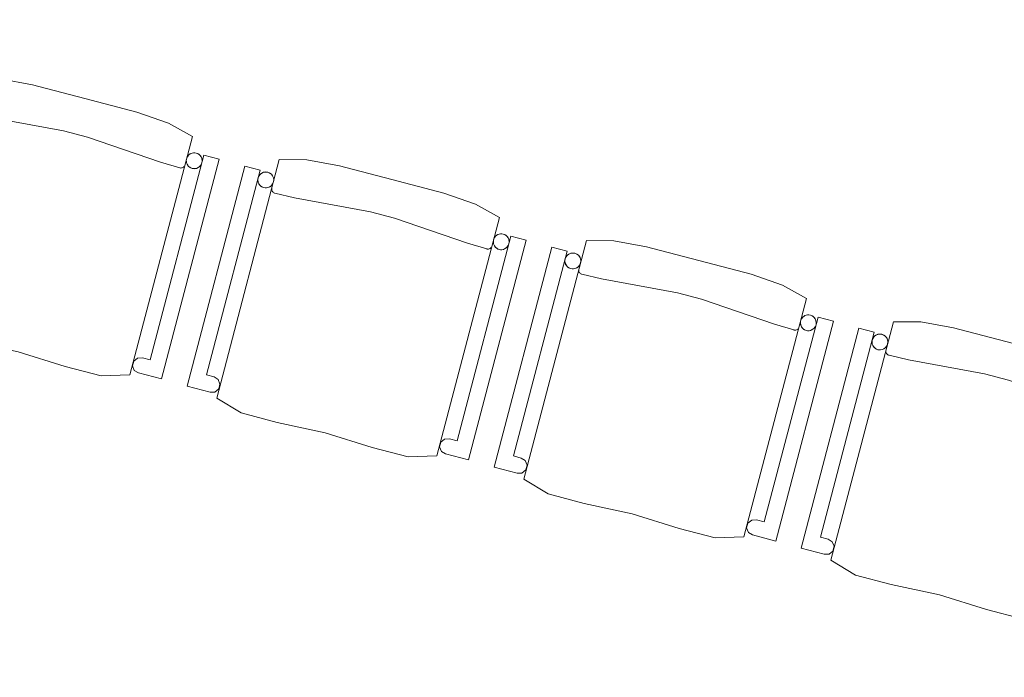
# Model space of a CAD drawing. Header units: millimetres. Extents: x -176817 to 18864955, y -12996033 to 201123.
# Tile 196 of 256: x 166060 to 167920, y -5367 to -4125. Entities that reach past the tile are written whole.
import ezdxf

# ---------------------------------------------------------------- set-up
doc = ezdxf.new("R2010")
doc.units = ezdxf.units.MM
doc.header["$MEASUREMENT"] = 0
doc.layers.add('213-A Wymiarowanie wewnętrzne', color=7, linetype='Continuous')
doc.layers.add('320-W Umeblowanie', color=7, linetype='Continuous')
doc.styles.add('STYL_AUTOMATYCZNY_4', font='arial.ttf')
doc.dimstyles.new('STYL_AUTOMATYCZNY__3', dxfattribs={"dimtxt": 64.999998, "dimasz": 47.5, "dimexe": 0.18, "dimexo": 0.0625, "dimgap": 0, "dimtad": 1, "dimdec": 1, "dimlfac": 0.1, "dimzin": 0, "dimdsep": 46, "dimtxsty": 'STYL_AUTOMATYCZNY_4', "dimblk": 'ARROWHEAD_11', "dimblk1": 'ARROWHEAD_11', "dimblk2": 'ARROWHEAD_11', "dimcen": 0.09, "dimclrd": 30, "dimclre": 30, "dimclrt": 30, "dimazin": 0, "dimtfac": 1, "dimtdec": 4, "dimtmove": 0, "dimatfit": 3, "dimfxl": 0, "dimtolj": 1, "dimtzin": 0, "dimarcsym": 0})

# ---------------------------------------------------------------- blocks, each defined once
blk = doc.blocks.new('Krzesło 06 27[315]_2', base_point=(165789.7, -4687.6))
at = {"layer": '320-W Umeblowanie', "color": 254, "linetype": 'Continuous', "lineweight": 0, "true_color": 0xcccccc}
for p, q in [((165970.3, -4236.4), (165851.9, -4686.9)), ((166022.1, -4236.9), (165970.3, -4236.4)), ((166084, -4248), (166022.1, -4236.9)), ((165905, -4248.8), (165795.9, -4664)), ((165832.4, -4643.1), (165934, -4256.4)), ((165934, -4256.4), (165905, -4248.8)), ((166182.7, -4273.9), (166084, -4248)), ((166281.4, -4299.8), (166182.7, -4273.9)), ((165955.8, -4292.2), (165956, -4290.8)), ((165956, -4293.6), (165955.8, -4292.2)), ((165956.3, -4294.9), (165956, -4293.6)), ((165956.9, -4296.2), (165956.3, -4294.9)), ((165957.8, -4297.4), (165956.9, -4296.2)), ((165958.7, -4298.3), (165957.8, -4297.4)), ((165959.9, -4299.1), (165958.7, -4298.3)), ((165961.2, -4299.7), (165959.9, -4299.1)), ((165961.8, -4299.9), (165961.2, -4299.7)), ((165998.9, -4308.6), (165961.8, -4299.9)), ((166142.4, -4334.9), (165998.9, -4308.6)), ((166340.7, -4320.6), (166281.4, -4299.8)), ((166386.2, -4345.6), (166340.7, -4320.6)), ((166187.8, -4346.8), (166142.4, -4334.9)), ((166325.8, -4394.4), (166187.8, -4346.8)), ((166267.8, -4796.1), (166386.2, -4345.6)), ((166407.9, -4380.9), (166306.3, -4767.6)), ((166327.9, -4803.7), (166436.9, -4388.5)), ((166436.9, -4388.5), (166407.9, -4380.9)), ((166362.3, -4405.1), (166325.8, -4394.4)), ((166362.9, -4405.2), (166362.3, -4405.1)), ((166364.3, -4405.3), (166362.9, -4405.2)), ((166365.7, -4405.2), (166364.3, -4405.3)), ((166367.1, -4404.8), (166365.7, -4405.2)), ((166368.3, -4404.2), (166367.1, -4404.8)), ((166369.5, -4403.4), (166368.3, -4404.2)), ((166370.5, -4402.4), (166369.5, -4403.4)), ((165846.9, -4646.9), (165832.4, -4643.1)), ((165854.7, -4652), (165846.9, -4646.9)), ((165795.9, -4664), (165839.4, -4675.4)), ((165858.1, -4660.6), (165854.7, -4652)), ((165855.7, -4669.5), (165858.1, -4660.6)), ((165839.4, -4675.4), (165848.6, -4675.4)), ((165848.6, -4675.4), (165855.7, -4669.5)), ((165851.9, -4686.9), (165898.3, -4714.9)), ((165898.3, -4714.9), (165966, -4732.9)), ((165966, -4732.9), (166057, -4752.5)), ((166057, -4752.5), (166145.9, -4780.2)), ((166145.9, -4780.2), (166213.7, -4797.7)), ((166275.4, -4770.2), (166273.1, -4779.1)), ((166273.1, -4779.1), (166276.4, -4787.8)), ((166282.6, -4764.3), (166275.4, -4770.2)), ((166291.8, -4763.8), (166282.6, -4764.3)), ((166306.3, -4767.6), (166291.8, -4763.8)), ((166213.7, -4797.7), (166267.8, -4796.1)), ((166276.4, -4787.8), (166284.4, -4792.3)), ((166284.4, -4792.3), (166327.9, -4803.7))]:
    blk.add_line(p, q, dxfattribs=at)
at = {"layer": '320-W Umeblowanie', "color": 254, "linetype": 'Continuous', "lineweight": 0, "true_color": 0xcccccc, "flags": 128}
for points in [[(165851.9, -4686.9), (165898.3, -4714.9), (165966, -4732.9), (166057, -4752.5), (166145.9, -4780.2), (166213.7, -4797.7), (166267.8, -4796.1), (166386.2, -4345.6), (166340.7, -4320.6), (166281.4, -4299.8), (166182.7, -4273.9), (166084, -4248), (166022.1, -4236.9), (165970.3, -4236.4)], [(165795.9, -4664), (165839.4, -4675.4), (165848.6, -4675.4), (165855.7, -4669.5), (165858.1, -4660.6), (165854.7, -4652), (165846.9, -4646.9), (165832.4, -4643.1), (165934, -4256.4), (165905, -4248.8)], [(165948.5, -4260.2), (165945.9, -4259.8), (165943.3, -4259.8), (165940.7, -4260.3), (165938.3, -4261.2), (165936, -4262.5), (165934, -4264.2), (165932.3, -4266.2), (165931.1, -4268.4), (165930.2, -4270.9), (165929.7, -4273.5), (165929.7, -4276.1), (165930.2, -4278.7), (165931.1, -4281.1), (165932.4, -4283.4), (165934.1, -4285.4), (165936.1, -4287), (165938.4, -4288.3), (165940.9, -4289.2), (165943.4, -4289.7), (165946.1, -4289.6), (165948.6, -4289.2), (165951.1, -4288.3), (165953.3, -4287), (165955.3, -4285.3), (165957, -4283.3), (165958.3, -4281), (165959.2, -4278.5), (165959.6, -4276), (165959.6, -4273.3), (165959.1, -4270.8), (165958.2, -4268.3), (165956.9, -4266.1), (165955.2, -4264.1), (165953.2, -4262.4), (165950.9, -4261.1)], [(166306.3, -4767.6), (166291.8, -4763.8), (166282.6, -4764.3), (166275.4, -4770.2), (166273.1, -4779.1), (166276.4, -4787.8), (166284.4, -4792.3), (166327.9, -4803.7), (166436.9, -4388.5), (166407.9, -4380.9)], [(166393.4, -4377.1), (166390.8, -4376.6), (166388.2, -4376.6), (166385.6, -4377.1), (166383.2, -4378), (166380.9, -4379.3), (166378.9, -4381), (166377.3, -4383), (166376, -4385.3), (166375.1, -4387.7), (166374.6, -4390.3), (166374.7, -4392.9), (166375.1, -4395.5), (166376, -4398), (166377.3, -4400.2), (166379, -4402.2), (166381.1, -4403.9), (166383.3, -4405.2), (166385.8, -4406.1), (166388.4, -4406.5), (166391, -4406.5), (166393.5, -4406), (166396, -4405.1), (166398.3, -4403.8), (166400.3, -4402.1), (166401.9, -4400.1), (166403.2, -4397.8), (166404.1, -4395.4), (166404.5, -4392.8), (166404.5, -4390.2), (166404.1, -4387.6), (166403.2, -4385.2), (166401.8, -4382.9), (166400.1, -4380.9), (166398.1, -4379.2), (166395.9, -4377.9)]]:
    blk.add_lwpolyline(points, close=True, dxfattribs=at)
at = {"layer": '320-W Umeblowanie', "color": 254, "linetype": 'Continuous', "lineweight": 0, "true_color": 0xcccccc}
for centre, start_param, end_param in [((165944.7, -4274.7), 4.712389, 7.853982), ((165944.7, -4274.7), 1.570796, 4.712389), ((166389.6, -4391.6), 4.712389, 7.853982), ((166389.6, -4391.6), 1.570796, 4.712389)]:
    blk.add_ellipse(centre, major_axis=(-14.5, 3.8), ratio=0.9996, start_param=start_param, end_param=end_param, dxfattribs=at)
blk = doc.blocks.new('Krzesło 06 27[316]_2', base_point=(166369.9, -4840.7))
at = {"layer": '320-W Umeblowanie', "color": 254, "linetype": 'Continuous', "lineweight": 0, "true_color": 0xcccccc}
for p, q in [((166550.4, -4389.5), (166432.1, -4840)), ((166602.2, -4390), (166550.4, -4389.5)), ((166664.2, -4401.1), (166602.2, -4390)), ((166485.1, -4401.9), (166376.1, -4817.1)), ((166514.1, -4409.5), (166485.1, -4401.9)), ((166762.8, -4427), (166664.2, -4401.1)), ((166412.6, -4796.2), (166514.1, -4409.5)), ((166861.5, -4452.9), (166762.8, -4427)), ((166536, -4445.3), (166536.1, -4443.9)), ((166536.1, -4446.7), (166536, -4445.3)), ((166536.5, -4448), (166536.1, -4446.7)), ((166537.1, -4449.3), (166536.5, -4448)), ((166537.9, -4450.4), (166537.1, -4449.3)), ((166538.9, -4451.4), (166537.9, -4450.4)), ((166540, -4452.2), (166538.9, -4451.4)), ((166541.3, -4452.8), (166540, -4452.2)), ((166542, -4453), (166541.3, -4452.8)), ((166579, -4461.7), (166542, -4453)), ((166722.5, -4488), (166579, -4461.7)), ((166920.9, -4473.7), (166861.5, -4452.9)), ((166966.3, -4498.7), (166920.9, -4473.7)), ((166768, -4499.9), (166722.5, -4488)), ((166905.9, -4547.5), (166768, -4499.9)), ((166848, -4949.2), (166966.3, -4498.7)), ((166988, -4534), (166886.5, -4920.7)), ((167017.1, -4541.6), (166988, -4534)), ((166942.4, -4558.1), (166905.9, -4547.5)), ((166908, -4956.8), (167017.1, -4541.6)), ((166948.5, -4557.3), (166947.2, -4557.9)), ((166949.6, -4556.5), (166948.5, -4557.3)), ((166950.6, -4555.5), (166949.6, -4556.5)), ((166943.1, -4558.3), (166942.4, -4558.1)), ((166944.5, -4558.4), (166943.1, -4558.3)), ((166945.9, -4558.3), (166944.5, -4558.4)), ((166947.2, -4557.9), (166945.9, -4558.3)), ((166427.1, -4800), (166412.6, -4796.2)), ((166376.1, -4817.1), (166419.6, -4828.5)), ((166434.9, -4805), (166427.1, -4800)), ((166438.2, -4813.7), (166434.9, -4805)), ((166435.9, -4822.6), (166438.2, -4813.7)), ((166419.6, -4828.5), (166428.7, -4828.5)), ((166428.7, -4828.5), (166435.9, -4822.6)), ((166432.1, -4840), (166478.4, -4868)), ((166478.4, -4868), (166546.2, -4886)), ((166546.2, -4886), (166637.1, -4905.6)), ((166637.1, -4905.6), (166726, -4933.3)), ((166855.6, -4923.3), (166853.2, -4932.2)), ((166862.7, -4917.4), (166855.6, -4923.3)), ((166872, -4916.9), (166862.7, -4917.4)), ((166886.5, -4920.7), (166872, -4916.9)), ((166726, -4933.3), (166793.9, -4950.8)), ((166853.2, -4932.2), (166856.6, -4940.9)), ((166856.6, -4940.9), (166864.5, -4945.4)), ((166864.5, -4945.4), (166908, -4956.8)), ((166793.9, -4950.8), (166848, -4949.2))]:
    blk.add_line(p, q, dxfattribs=at)
at = {"layer": '320-W Umeblowanie', "color": 254, "linetype": 'Continuous', "lineweight": 0, "true_color": 0xcccccc, "flags": 128}
for points in [[(166432.1, -4840), (166478.4, -4868), (166546.2, -4886), (166637.1, -4905.6), (166726, -4933.3), (166793.9, -4950.8), (166848, -4949.2), (166966.3, -4498.7), (166920.9, -4473.7), (166861.5, -4452.9), (166762.8, -4427), (166664.2, -4401.1), (166602.2, -4390), (166550.4, -4389.5)], [(166376.1, -4817.1), (166419.6, -4828.5), (166428.7, -4828.5), (166435.9, -4822.6), (166438.2, -4813.7), (166434.9, -4805), (166427.1, -4800), (166412.6, -4796.2), (166514.1, -4409.5), (166485.1, -4401.9)], [(166528.6, -4413.3), (166526.1, -4412.9), (166523.4, -4412.9), (166520.9, -4413.3), (166518.4, -4414.2), (166516.2, -4415.6), (166514.2, -4417.3), (166512.5, -4419.3), (166511.2, -4421.5), (166510.3, -4424), (166509.9, -4426.6), (166509.9, -4429.2), (166510.4, -4431.8), (166511.3, -4434.2), (166512.6, -4436.5), (166514.3, -4438.5), (166516.3, -4440.1), (166518.6, -4441.4), (166521, -4442.3), (166523.6, -4442.7), (166526.2, -4442.7), (166528.8, -4442.3), (166531.2, -4441.4), (166533.5, -4440), (166535.5, -4438.4), (166537.2, -4436.3), (166538.4, -4434.1), (166539.3, -4431.6), (166539.8, -4429), (166539.8, -4426.4), (166539.3, -4423.8), (166538.4, -4421.4), (166537.1, -4419.1), (166535.4, -4417.1), (166533.4, -4415.5), (166531.1, -4414.2)], [(166886.5, -4920.7), (166872, -4916.9), (166862.7, -4917.4), (166855.6, -4923.3), (166853.2, -4932.2), (166856.6, -4940.9), (166864.5, -4945.4), (166908, -4956.8), (167017.1, -4541.6), (166988, -4534)], [(166973.5, -4530.1), (166971, -4529.7), (166968.4, -4529.7), (166965.8, -4530.2), (166963.3, -4531.1), (166961.1, -4532.4), (166959.1, -4534.1), (166957.4, -4536.1), (166956.1, -4538.4), (166955.2, -4540.8), (166954.8, -4543.4), (166954.8, -4546), (166955.3, -4548.6), (166956.2, -4551), (166957.5, -4553.3), (166959.2, -4555.3), (166961.2, -4557), (166963.5, -4558.3), (166965.9, -4559.1), (166968.5, -4559.6), (166971.1, -4559.6), (166973.7, -4559.1), (166976.1, -4558.2), (166978.4, -4556.9), (166980.4, -4555.2), (166982.1, -4553.2), (166983.4, -4550.9), (166984.2, -4548.5), (166984.7, -4545.9), (166984.7, -4543.3), (166984.2, -4540.7), (166983.3, -4538.2), (166982, -4536), (166980.3, -4534), (166978.3, -4532.3), (166976, -4531)]]:
    blk.add_lwpolyline(points, close=True, dxfattribs=at)
at = {"layer": '320-W Umeblowanie', "color": 254, "linetype": 'Continuous', "lineweight": 0, "true_color": 0xcccccc}
for centre, start_param, end_param in [((166524.8, -4427.8), 4.712389, 7.853982), ((166524.8, -4427.8), 1.570796, 4.712389), ((166969.7, -4544.6), 4.712389, 7.853982), ((166969.7, -4544.6), 1.570796, 4.712389)]:
    blk.add_ellipse(centre, major_axis=(-14.5, 3.8), ratio=0.9996, start_param=start_param, end_param=end_param, dxfattribs=at)
blk = doc.blocks.new('Krzesło 06 27[317]_2', base_point=(166950, -4993.8))
at = {"layer": '320-W Umeblowanie', "color": 254, "linetype": 'Continuous', "lineweight": 0, "true_color": 0xcccccc}
for p, q in [((167065.2, -4555), (166956.2, -4970.2)), ((167130.5, -4542.5), (167012.2, -4993.1)), ((167094.3, -4562.6), (167065.2, -4555)), ((167182.4, -4543.1), (167130.5, -4542.5)), ((167244.3, -4554.1), (167182.4, -4543.1)), ((167343, -4580.1), (167244.3, -4554.1)), ((166992.7, -4949.3), (167094.3, -4562.6)), ((167441.7, -4606), (167343, -4580.1)), ((167116.1, -4598.4), (167116.2, -4597)), ((167116.3, -4599.8), (167116.1, -4598.4)), ((167116.6, -4601.1), (167116.3, -4599.8)), ((167117.2, -4602.4), (167116.6, -4601.1)), ((167118, -4603.5), (167117.2, -4602.4)), ((167119, -4604.5), (167118, -4603.5)), ((167120.2, -4605.3), (167119, -4604.5)), ((167121.5, -4605.9), (167120.2, -4605.3)), ((167122.1, -4606.1), (167121.5, -4605.9)), ((167159.1, -4614.7), (167122.1, -4606.1)), ((167501, -4626.8), (167441.7, -4606)), ((167302.7, -4641.1), (167159.1, -4614.7)), ((167546.4, -4651.8), (167501, -4626.8)), ((167348.1, -4653), (167302.7, -4641.1)), ((167486.1, -4700.6), (167348.1, -4653)), ((167428.1, -5102.3), (167546.4, -4651.8)), ((167568.2, -4687), (167466.6, -5073.8)), ((167597.2, -4694.7), (167568.2, -4687)), ((167522.6, -4711.2), (167486.1, -4700.6)), ((167488.2, -5109.9), (167597.2, -4694.7)), ((167523.2, -4711.4), (167522.6, -4711.2)), ((167524.6, -4711.5), (167523.2, -4711.4)), ((167526, -4711.4), (167524.6, -4711.5)), ((167527.4, -4711), (167526, -4711.4)), ((167528.6, -4710.4), (167527.4, -4711)), ((167529.8, -4709.6), (167528.6, -4710.4)), ((167530.8, -4708.6), (167529.8, -4709.6)), ((167007.2, -4953.1), (166992.7, -4949.3)), ((167015, -4958.1), (167007.2, -4953.1)), ((167018.4, -4966.8), (167015, -4958.1)), ((167016, -4975.7), (167018.4, -4966.8)), ((166956.2, -4970.2), (166999.7, -4981.6)), ((166999.7, -4981.6), (167008.8, -4981.6)), ((167008.8, -4981.6), (167016, -4975.7)), ((167012.2, -4993.1), (167058.6, -5021)), ((167058.6, -5021), (167126.3, -5039.1)), ((167126.3, -5039.1), (167217.3, -5058.7)), ((167217.3, -5058.7), (167306.1, -5086.3)), ((167435.7, -5076.3), (167433.3, -5085.3)), ((167442.9, -5070.5), (167435.7, -5076.3)), ((167452.1, -5070), (167442.9, -5070.5)), ((167466.6, -5073.8), (167452.1, -5070)), ((167306.1, -5086.3), (167374, -5103.9)), ((167433.3, -5085.3), (167436.7, -5093.9)), ((167436.7, -5093.9), (167444.6, -5098.4)), ((167374, -5103.9), (167428.1, -5102.3)), ((167444.6, -5098.4), (167488.2, -5109.9))]:
    blk.add_line(p, q, dxfattribs=at)
at = {"layer": '320-W Umeblowanie', "color": 254, "linetype": 'Continuous', "lineweight": 0, "true_color": 0xcccccc, "flags": 128}
for points in [[(166956.2, -4970.2), (166999.7, -4981.6), (167008.8, -4981.6), (167016, -4975.7), (167018.4, -4966.8), (167015, -4958.1), (167007.2, -4953.1), (166992.7, -4949.3), (167094.3, -4562.6), (167065.2, -4555)], [(167012.2, -4993.1), (167058.6, -5021), (167126.3, -5039.1), (167217.3, -5058.7), (167306.1, -5086.3), (167374, -5103.9), (167428.1, -5102.3), (167546.4, -4651.8), (167501, -4626.8), (167441.7, -4606), (167343, -4580.1), (167244.3, -4554.1), (167182.4, -4543.1), (167130.5, -4542.5)], [(167108.8, -4566.4), (167106.2, -4565.9), (167103.6, -4566), (167101, -4566.4), (167098.6, -4567.3), (167096.3, -4568.6), (167094.3, -4570.3), (167092.6, -4572.3), (167091.3, -4574.6), (167090.5, -4577.1), (167090, -4579.7), (167090, -4582.3), (167090.5, -4584.8), (167091.4, -4587.3), (167092.7, -4589.5), (167094.4, -4591.5), (167096.4, -4593.2), (167098.7, -4594.5), (167101.2, -4595.4), (167103.7, -4595.8), (167106.3, -4595.8), (167108.9, -4595.4), (167111.4, -4594.4), (167113.6, -4593.1), (167115.6, -4591.4), (167117.3, -4589.4), (167118.6, -4587.2), (167119.5, -4584.7), (167119.9, -4582.1), (167119.9, -4579.5), (167119.4, -4576.9), (167118.5, -4574.5), (167117.2, -4572.2), (167115.5, -4570.2), (167113.5, -4568.6), (167111.2, -4567.3)], [(167466.6, -5073.8), (167452.1, -5070), (167442.9, -5070.5), (167435.7, -5076.3), (167433.3, -5085.3), (167436.7, -5093.9), (167444.6, -5098.4), (167488.2, -5109.9), (167597.2, -4694.7), (167568.2, -4687)], [(167553.7, -4683.2), (167551.1, -4682.8), (167548.5, -4682.8), (167545.9, -4683.3), (167543.5, -4684.2), (167541.2, -4685.5), (167539.2, -4687.2), (167537.5, -4689.2), (167536.2, -4691.5), (167535.4, -4693.9), (167534.9, -4696.5), (167534.9, -4699.1), (167535.4, -4701.7), (167536.3, -4704.1), (167537.6, -4706.4), (167539.3, -4708.4), (167541.3, -4710.1), (167543.6, -4711.3), (167546.1, -4712.2), (167548.6, -4712.7), (167551.3, -4712.7), (167553.8, -4712.2), (167556.3, -4711.3), (167558.5, -4710), (167560.5, -4708.3), (167562.2, -4706.3), (167563.5, -4704), (167564.4, -4701.5), (167564.8, -4699), (167564.8, -4696.3), (167564.3, -4693.8), (167563.4, -4691.3), (167562.1, -4689.1), (167560.4, -4687.1), (167558.4, -4685.4), (167556.1, -4684.1)]]:
    blk.add_lwpolyline(points, close=True, dxfattribs=at)
at = {"layer": '320-W Umeblowanie', "color": 254, "linetype": 'Continuous', "lineweight": 0, "true_color": 0xcccccc}
for centre, start_param, end_param in [((167105, -4580.9), 4.712389, 7.853982), ((167105, -4580.9), 1.570796, 4.712389), ((167549.9, -4697.7), 4.712389, 7.853982), ((167549.9, -4697.7), 1.570796, 4.712389)]:
    blk.add_ellipse(centre, major_axis=(-14.5, 3.8), ratio=0.9996, start_param=start_param, end_param=end_param, dxfattribs=at)
blk = doc.blocks.new('Krzesło 06 27[318]_2', base_point=(167530.1, -5146.9))
at = {"layer": '320-W Umeblowanie', "color": 254, "linetype": 'Continuous', "lineweight": 0, "true_color": 0xcccccc}
for p, q in [((167710.7, -4695.6), (167592.4, -5146.1)), ((167762.5, -4696.2), (167710.7, -4695.6)), ((167824.4, -4707.2), (167762.5, -4696.2)), ((167645.4, -4708), (167536.3, -5123.3)), ((167572.9, -5102.4), (167674.4, -4715.7)), ((167674.4, -4715.7), (167645.4, -4708)), ((167923.1, -4733.1), (167824.4, -4707.2)), ((168021.8, -4759.1), (167923.1, -4733.1)), ((167696.3, -4751.5), (167696.4, -4750.1)), ((167696.4, -4752.8), (167696.3, -4751.5)), ((167696.8, -4754.2), (167696.4, -4752.8)), ((167697.4, -4755.5), (167696.8, -4754.2)), ((167698.2, -4756.6), (167697.4, -4755.5)), ((167699.2, -4757.6), (167698.2, -4756.6)), ((167700.3, -4758.4), (167699.2, -4757.6)), ((167701.6, -4759), (167700.3, -4758.4)), ((167702.3, -4759.1), (167701.6, -4759)), ((167739.3, -4767.8), (167702.3, -4759.1)), ((168081.1, -4779.9), (168021.8, -4759.1)), ((167882.8, -4794.2), (167739.3, -4767.8)), ((168126.6, -4804.8), (168081.1, -4779.9)), ((167928.3, -4806.1), (167882.8, -4794.2)), ((168066.2, -4853.7), (167928.3, -4806.1)), ((168008.3, -5255.4), (168126.6, -4804.8)), ((168148.3, -4840.1), (168046.8, -5226.8)), ((168102.7, -4864.3), (168066.2, -4853.7)), ((168068.3, -5263), (168177.3, -4847.7)), ((168177.3, -4847.7), (168148.3, -4840.1)), ((168103.4, -4864.5), (168102.7, -4864.3)), ((168104.8, -4864.6), (168103.4, -4864.5)), ((168106.2, -4864.5), (168104.8, -4864.6)), ((168107.5, -4864.1), (168106.2, -4864.5)), ((168108.8, -4863.5), (168107.5, -4864.1)), ((168109.9, -4862.7), (168108.8, -4863.5)), ((168110.9, -4861.7), (168109.9, -4862.7)), ((167587.4, -5106.2), (167572.9, -5102.4)), ((167595.2, -5111.2), (167587.4, -5106.2)), ((167598.5, -5119.8), (167595.2, -5111.2)), ((167536.3, -5123.3), (167579.9, -5134.7)), ((167589, -5134.7), (167596.2, -5128.8)), ((167596.2, -5128.8), (167598.5, -5119.8)), ((167579.9, -5134.7), (167589, -5134.7)), ((167592.4, -5146.1), (167638.7, -5174.1)), ((167638.7, -5174.1), (167706.4, -5192.2)), ((167706.4, -5192.2), (167797.4, -5211.8)), ((167797.4, -5211.8), (167886.3, -5239.4)), ((168023, -5223.6), (168015.8, -5229.4)), ((168032.3, -5223), (168023, -5223.6)), ((168046.8, -5226.8), (168032.3, -5223)), ((167886.3, -5239.4), (167954.2, -5257)), ((168015.8, -5229.4), (168013.5, -5238.4)), ((168013.5, -5238.4), (168016.8, -5247)), ((167954.2, -5257), (168008.3, -5255.4)), ((168016.8, -5247), (168024.8, -5251.5)), ((168024.8, -5251.5), (168068.3, -5263))]:
    blk.add_line(p, q, dxfattribs=at)
at = {"layer": '320-W Umeblowanie', "color": 254, "linetype": 'Continuous', "lineweight": 0, "true_color": 0xcccccc, "flags": 128}
for points in [[(167592.4, -5146.1), (167638.7, -5174.1), (167706.4, -5192.2), (167797.4, -5211.8), (167886.3, -5239.4), (167954.2, -5257), (168008.3, -5255.4), (168126.6, -4804.8), (168081.1, -4779.9), (168021.8, -4759.1), (167923.1, -4733.1), (167824.4, -4707.2), (167762.5, -4696.2), (167710.7, -4695.6)], [(167536.3, -5123.3), (167579.9, -5134.7), (167589, -5134.7), (167596.2, -5128.8), (167598.5, -5119.8), (167595.2, -5111.2), (167587.4, -5106.2), (167572.9, -5102.4), (167674.4, -4715.7), (167645.4, -4708)], [(167688.9, -4719.5), (167686.3, -4719), (167683.7, -4719), (167681.1, -4719.5), (167678.7, -4720.4), (167676.4, -4721.7), (167674.4, -4723.4), (167672.8, -4725.4), (167671.5, -4727.7), (167670.6, -4730.2), (167670.2, -4732.7), (167670.2, -4735.4), (167670.6, -4737.9), (167671.5, -4740.4), (167672.9, -4742.6), (167674.6, -4744.6), (167676.6, -4746.3), (167678.8, -4747.6), (167681.3, -4748.5), (167683.9, -4748.9), (167686.5, -4748.9), (167689.1, -4748.4), (167691.5, -4747.5), (167693.8, -4746.2), (167695.8, -4744.5), (167697.4, -4742.5), (167698.7, -4740.2), (167699.6, -4737.8), (167700.1, -4735.2), (167700, -4732.6), (167699.6, -4730), (167698.7, -4727.6), (167697.3, -4725.3), (167695.7, -4723.3), (167693.6, -4721.6), (167691.4, -4720.4)], [(168133.8, -4836.3), (168131.2, -4835.9), (168128.6, -4835.9), (168126.1, -4836.3), (168123.6, -4837.3), (168121.4, -4838.6), (168119.4, -4840.3), (168117.7, -4842.3), (168116.4, -4844.5), (168115.5, -4847), (168115.1, -4849.6), (168115.1, -4852.2), (168115.5, -4854.8), (168116.5, -4857.2), (168117.8, -4859.5), (168119.5, -4861.5), (168121.5, -4863.1), (168123.7, -4864.4), (168126.2, -4865.3), (168128.8, -4865.8), (168131.4, -4865.7), (168134, -4865.3), (168136.4, -4864.4), (168138.7, -4863.1), (168140.7, -4861.4), (168142.3, -4859.4), (168143.6, -4857.1), (168144.5, -4854.6), (168145, -4852), (168145, -4849.4), (168144.5, -4846.9), (168143.6, -4844.4), (168142.3, -4842.2), (168140.6, -4840.2), (168138.6, -4838.5), (168136.3, -4837.2)], [(168046.8, -5226.8), (168032.3, -5223), (168023, -5223.6), (168015.8, -5229.4), (168013.5, -5238.4), (168016.8, -5247), (168024.8, -5251.5), (168068.3, -5263), (168177.3, -4847.7), (168148.3, -4840.1)]]:
    blk.add_lwpolyline(points, close=True, dxfattribs=at)
at = {"layer": '320-W Umeblowanie', "color": 254, "linetype": 'Continuous', "lineweight": 0, "true_color": 0xcccccc}
for centre, start_param, end_param in [((167685.1, -4734), 4.712389, 7.853982), ((167685.1, -4734), 1.570796, 4.712389), ((168130, -4850.8), 4.712389, 7.853982), ((168130, -4850.8), 1.570796, 4.712389)]:
    blk.add_ellipse(centre, major_axis=(-14.5, 3.8), ratio=0.9996, start_param=start_param, end_param=end_param, dxfattribs=at)
blk = doc.blocks.new('*D3284')
at = {"layer": '213-A Wymiarowanie wewnętrzne', "linetype": 'Continuous', "lineweight": 200}
for points in [[(166507.4, 2294.3), (166508.3, 2289.5), (166511, 2285.4), (166515.1, 2282.7), (166519.9, 2281.8), (166524.6, 2282.7), (166528.7, 2285.4), (166531.4, 2289.5), (166532.4, 2294.3), (166531.4, 2299.1), (166528.7, 2303.1), (166524.6, 2305.8), (166519.9, 2306.8), (166515.1, 2305.8), (166511, 2303.1), (166508.3, 2299.1)], [(163631.2, -8605.5), (163632.1, -8610.3), (163634.8, -8614.4), (163638.9, -8617.1), (163643.7, -8618), (163648.5, -8617.1), (163652.5, -8614.4), (163655.2, -8610.3), (163656.2, -8605.5), (163655.2, -8600.7), (163652.5, -8596.7), (163648.5, -8594), (163643.7, -8593), (163638.9, -8594), (163634.8, -8596.7), (163632.1, -8600.7)]]:
    blk.add_hatch(color=30, dxfattribs=at).paths.add_polyline_path(points)
at = {"layer": '213-A Wymiarowanie wewnętrzne', "color": 30, "linetype": 'Continuous', "lineweight": 0}
for p, q in [((166474.5, 2306.2), (166507.8, 2297.5)), ((166531.9, 2291.1), (166565.2, 2282.3)), ((166516.7, 2282.2), (163646.9, -8593.4)), ((163598.4, -8593.6), (163631.6, -8602.3)), ((163655.8, -8608.7), (163689, -8617.5)), ((163640.5, -8617.6), (163637.3, -8629.7))]:
    blk.add_line(p, q, dxfattribs=at)
for centre in [(166519.9, 2294.3), (163643.7, -8605.5)]:
    blk.add_circle(centre, 12.5, dxfattribs=at)
at = {"layer": '213-A Wymiarowanie wewnętrzne', "color": 30, "lineweight": 200, "insert": (165031.3, -3296.1), "char_height": 65, "attachment_point": 7, "rotation": 75.218, "style": 'STYL_AUTOMATYCZNY_4'}
blk.add_mtext('\\A1;{\\pql;\\fArial|b0|i0|c238|p0;\\W1.000000;1\xa0127,3}', dxfattribs=at)
blk = doc.blocks.new('ARROWHEAD_11')
at = {"color": 0, "linetype": 'Continuous', "lineweight": 0}
blk.add_line((0, 0), (-1, 0), dxfattribs=at)
at = {"color": 0, "linetype": 'Continuous', "lineweight": 0, "const_width": 0.25, "flags": 128}
blk.add_lwpolyline([(-0.125, 0, 1), (0.125, 0, 1)], format="xyb", close=True, dxfattribs=at)

msp = doc.modelspace()

# ---------------------------------------------------------------- block references
at = {"layer": '320-W Umeblowanie', "color": 254, "linetype": 'Continuous', "lineweight": 0, "true_color": 0xcccccc}
for name, p in [('Krzesło 06 27[315]_2', (165789.72, -4687.62)), ('Krzesło 06 27[316]_2', (166369.86, -4840.71)), ('Krzesło 06 27[317]_2', (166950, -4993.79)), ('Krzesło 06 27[318]_2', (167530.14, -5146.88))]:
    msp.add_blockref(name, p, dxfattribs=at)

# ---------------------------------------------------------------- dimensions: what is measured, and where the dimension line sits
at = {"layer": '213-A Wymiarowanie wewnętrzne', "color": 30, "linetype": 'Continuous', "lineweight": 200}
dim = msp.add_linear_dim(base=(163643.68, -8605.52), p1=(165702.83, 2509.86), p2=(164163.58, -8742.71), angle=255.21803, dimstyle='STYL_AUTOMATYCZNY__3', dxfattribs=at)
dim.commit()
dim.dimension.update_dxf_attribs({"geometry": '*D3284', "text_midpoint": (165037.13, -3146.46), "dimtype": 160, "text_rotation": 75.21803})

doc.saveas('drawing.dxf')
